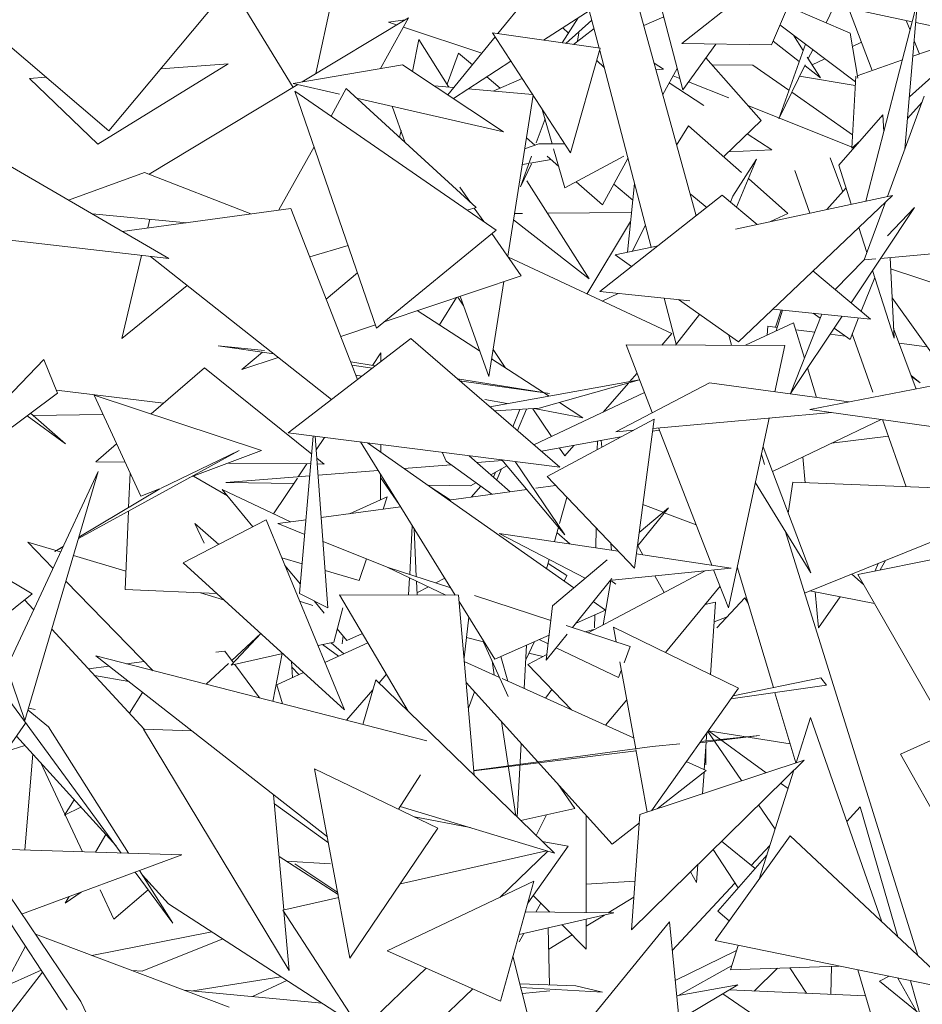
# Model space of a CAD drawing. Header units: metres. Extents: x -14.5 to 13.2, y -19 to 3.3.
# Tile 156 of 210: x 11.168 to 11.294, y 2.406 to 2.543. Entities that reach past the tile are written whole.
import ezdxf

# ---------------------------------------------------------------- set-up
doc = ezdxf.new("R2010")
doc.units = ezdxf.units.M
doc.layers.add('G-IMPT', color=7, linetype='Continuous', lineweight=5)
doc.layers.add('L-PLNT', color=7, linetype='Continuous', lineweight=5, true_color=0x005900)

# ---------------------------------------------------------------- blocks, each defined once
blk = doc.blocks.new('ÁRVORES ORNAMENTAIS - Pequeno e Médio Porte - Ipê-roxo-2870950-CORTE_CALÇADA')
at = {"layer": 'G-IMPT', "color": 253, "true_color": 0xaaaaaa}
for p, q in [((7.51325, 2.56008), (7.52032, 2.53292)), ((7.44038, 2.52719), (7.46519, 2.5569)), ((7.47344, 2.55492), (7.46922, 2.53517)), ((7.50572, 2.55445), (7.49458, 2.54076)), ((7.52022, 2.53935), (7.53928, 2.55445)), ((7.53928, 2.55445), (7.53267, 2.53917)), ((7.51578, 2.54943), (7.50093, 2.53984)), ((7.45735, 2.54751), (7.46606, 2.53326)), ((7.52219, 2.51536), (7.51328, 2.54782)), ((7.54365, 2.54081), (7.535, 2.54455)), ((7.5523, 2.54241), (7.5414, 2.54471)), ((7.54583, 2.51741), (7.55304, 2.54527)), ((7.55127, 2.52467), (7.55304, 2.54527)), ((7.50868, 2.53872), (7.50731, 2.54396)), ((7.5403, 2.54226), (7.54134, 2.54437)), ((7.5467, 2.53561), (7.54342, 2.54428)), ((7.4673, 2.53401), (7.48214, 2.54297)), ((7.47822, 2.53587), (7.48214, 2.54297)), ((7.48164, 2.54267), (7.47934, 2.54233)), ((7.48047, 2.54196), (7.47934, 2.54233)), ((7.50578, 2.54297), (7.50354, 2.53946)), ((7.50405, 2.53939), (7.50766, 2.54261)), ((7.51491, 2.54187), (7.51768, 2.54307)), ((7.53387, 2.54195), (7.54439, 2.53403)), ((7.552, 2.54123), (7.55147, 2.54259)), ((7.55712, 2.54139), (7.55279, 2.54231)), ((7.42364, 2.54149), (7.44038, 2.52719)), ((7.49236, 2.53804), (7.48141, 2.54165)), ((7.49382, 2.54087), (7.50884, 2.5387)), ((7.49382, 2.54087), (7.50469, 2.52414)), ((7.5044, 2.54081), (7.50361, 2.54157)), ((7.50509, 2.53924), (7.50797, 2.54144)), ((7.50584, 2.54088), (7.50568, 2.5397)), ((7.53576, 2.54053), (7.5371, 2.53841)), ((7.54365, 2.54081), (7.5447, 2.53454)), ((7.56198, 2.54093), (7.5519, 2.53194)), ((7.56198, 2.54093), (7.55238, 2.53759)), ((7.4827, 2.53548), (7.48358, 2.53994)), ((7.48776, 2.5333), (7.48358, 2.53994)), ((7.4942, 2.5403), (7.48762, 2.53222)), ((7.52022, 2.53935), (7.53267, 2.53917)), ((7.52494, 2.53928), (7.52032, 2.53292)), ((7.5329, 2.5397), (7.53655, 2.53688)), ((7.53369, 2.5289), (7.53741, 2.53928)), ((7.54396, 2.53897), (7.54521, 2.53954)), ((7.55329, 2.5379), (7.55257, 2.53976)), ((7.48911, 2.53804), (7.48751, 2.53369)), ((7.48911, 2.53804), (7.49104, 2.53642)), ((7.50884, 2.5387), (7.50469, 2.52414)), ((7.51591, 2.51098), (7.50876, 2.53841)), ((7.53782, 2.53726), (7.53844, 2.53851)), ((7.43885, 2.52533), (7.45698, 2.53652)), ((7.45698, 2.53652), (7.44761, 2.53584)), ((7.46605, 2.5338), (7.48131, 2.5364)), ((7.49536, 2.52708), (7.48131, 2.5364)), ((7.4964, 2.53691), (7.48837, 2.53172)), ((7.50937, 2.53605), (7.50836, 2.53702)), ((7.51765, 2.53579), (7.51634, 2.53665)), ((7.52355, 2.53737), (7.53124, 2.52865)), ((7.5244, 2.53641), (7.53008, 2.53637)), ((7.53008, 2.53637), (7.53511, 2.53286)), ((7.53369, 2.5289), (7.53739, 2.53639)), ((7.53736, 2.53626), (7.53952, 2.53459)), ((7.53768, 2.53749), (7.53952, 2.53459)), ((7.53836, 2.53642), (7.54014, 2.53723)), ((7.55092, 2.53708), (7.54464, 2.53489)), ((7.51661, 2.53569), (7.51765, 2.53579)), ((7.51755, 2.53225), (7.51955, 2.5359)), ((7.43161, 2.53468), (7.42933, 2.53451)), ((7.43885, 2.52533), (7.42933, 2.53451)), ((7.44601, 2.52116), (7.4667, 2.53365)), ((7.47249, 2.53232), (7.46605, 2.5338)), ((7.49303, 2.53473), (7.49488, 2.53316)), ((7.49394, 2.53275), (7.49796, 2.5345)), ((7.51845, 2.53389), (7.52328, 2.53073)), ((7.51899, 2.53488), (7.51991, 2.53451)), ((7.52113, 2.53403), (7.52676, 2.53178)), ((7.54436, 2.5335), (7.53661, 2.53481)), ((7.54443, 2.53482), (7.54389, 2.5248)), ((7.4095, 2.53226), (7.44874, 2.5094)), ((7.47767, 2.49972), (7.4663, 2.53274)), ((7.4663, 2.53274), (7.49432, 2.51336)), ((7.47346, 2.53309), (7.47133, 2.52925)), ((7.47346, 2.53309), (7.49153, 2.51651)), ((7.48845, 2.53324), (7.48572, 2.53348)), ((7.49941, 2.53227), (7.49044, 2.53306)), ((7.49948, 2.53216), (7.49594, 2.50973)), ((7.53551, 2.53258), (7.54399, 2.52666)), ((7.49536, 2.52708), (7.47489, 2.53177)), ((7.55398, 2.53202), (7.54884, 2.51806)), ((7.55164, 2.52891), (7.55368, 2.53122)), ((7.47987, 2.53063), (7.48168, 2.52555)), ((7.50214, 2.52541), (7.50076, 2.53019)), ((7.52941, 2.53073), (7.54418, 2.52484)), ((7.54206, 2.52244), (7.54821, 2.52942)), ((7.54821, 2.52942), (7.54833, 2.52706)), ((7.49993, 2.52555), (7.50114, 2.5289)), ((7.5261, 2.52367), (7.53124, 2.52865)), ((7.48089, 2.52627), (7.48108, 2.52723)), ((7.52112, 2.52792), (7.51948, 2.52521)), ((7.52852, 2.52139), (7.52112, 2.52792)), ((7.52932, 2.52678), (7.53275, 2.52454)), ((7.4983, 2.52468), (7.50028, 2.52541)), ((7.49855, 2.52623), (7.49972, 2.5252)), ((7.50028, 2.52541), (7.50386, 2.52541)), ((7.54505, 2.52583), (7.54389, 2.5248)), ((7.46897, 2.52499), (7.46408, 2.51618)), ((7.50392, 2.51928), (7.50234, 2.52472)), ((7.52674, 2.52428), (7.53275, 2.52454)), ((7.49771, 2.51939), (7.49925, 2.52367)), ((7.49771, 2.51939), (7.49925, 2.52259)), ((7.49796, 2.52251), (7.49889, 2.52266)), ((7.49909, 2.5227), (7.502, 2.52319)), ((7.50145, 2.52367), (7.50306, 2.52225)), ((7.50392, 2.51928), (7.51213, 2.52367)), ((7.50915, 2.51688), (7.51269, 2.52335)), ((7.5306, 2.52328), (7.52731, 2.51811)), ((7.5306, 2.52328), (7.52781, 2.51658)), ((7.54261, 2.51872), (7.54085, 2.52345)), ((7.43475, 2.51755), (7.44534, 2.52142)), ((7.46014, 2.51564), (7.44534, 2.52142)), ((7.53801, 2.51573), (7.53592, 2.52167)), ((7.54206, 2.52244), (7.54381, 2.51698)), ((7.49862, 2.52025), (7.50728, 2.50658)), ((7.50548, 2.52011), (7.50915, 2.51688)), ((7.5136, 2.51986), (7.51263, 2.51028)), ((7.53498, 2.51571), (7.52947, 2.52056)), ((7.49074, 2.51724), (7.48927, 2.51935)), ((7.51073, 2.51976), (7.51336, 2.51754)), ((7.54042, 2.51625), (7.54308, 2.51925)), ((7.52584, 2.51823), (7.50879, 2.50482)), ((7.52135, 2.51841), (7.52366, 2.51652)), ((7.52584, 2.51823), (7.5307, 2.51416)), ((7.52731, 2.51811), (7.52699, 2.51726)), ((7.52769, 2.51352), (7.54955, 2.51821)), ((7.54955, 2.51821), (7.52809, 2.49781)), ((7.54855, 2.51726), (7.54559, 2.50923)), ((7.44225, 2.51318), (7.46572, 2.5164)), ((7.47503, 2.49257), (7.46572, 2.5164)), ((7.4903, 2.51615), (7.49153, 2.51651)), ((7.4926, 2.51456), (7.49129, 2.51644)), ((7.49688, 2.51568), (7.49801, 2.51569)), ((7.50149, 2.51572), (7.51319, 2.51584)), ((7.53498, 2.51571), (7.53256, 2.51456)), ((7.54377, 2.50325), (7.55263, 2.51653)), ((7.54883, 2.51259), (7.55263, 2.51653)), ((7.44874, 2.5094), (7.40384, 2.51463)), ((7.45123, 2.51441), (7.43806, 2.51562)), ((7.4458, 2.51367), (7.44608, 2.51489)), ((7.49675, 2.51483), (7.50728, 2.50658)), ((7.51306, 2.51456), (7.50697, 2.50447)), ((7.47767, 2.49972), (7.49432, 2.51336)), ((7.51511, 2.51404), (7.51331, 2.51043)), ((7.54484, 2.51374), (7.54596, 2.51024)), ((7.49782, 2.50702), (7.49375, 2.51289)), ((7.46836, 2.50965), (7.4737, 2.51124)), ((7.51092, 2.50991), (7.5169, 2.5112)), ((7.54789, 2.50943), (7.55656, 2.5102)), ((7.4422, 2.49826), (7.44491, 2.50984)), ((7.44618, 2.50969), (7.47142, 2.48979)), ((7.51879, 2.49895), (7.49604, 2.50959)), ((7.51092, 2.50991), (7.51321, 2.5083)), ((7.54158, 2.50508), (7.54558, 2.50923)), ((7.54559, 2.50923), (7.54724, 2.50937)), ((7.54921, 2.50955), (7.54977, 2.49831)), ((7.53847, 2.50768), (7.5465, 2.50097)), ((7.54676, 2.50773), (7.54977, 2.49831)), ((7.56191, 2.50382), (7.54928, 2.50799)), ((7.47502, 2.50742), (7.47066, 2.50377)), ((7.49782, 2.50702), (7.47875, 2.50061)), ((7.49539, 2.5062), (7.4933, 2.49296)), ((7.5452, 2.50206), (7.54707, 2.50676)), ((7.45128, 2.50567), (7.4422, 2.49826)), ((7.52131, 2.50354), (7.50879, 2.50482)), ((7.48879, 2.50399), (7.48642, 2.50017)), ((7.48975, 2.5029), (7.48898, 2.50405)), ((7.4893, 2.50416), (7.4933, 2.49296)), ((7.51134, 2.50456), (7.50908, 2.50349)), ((7.51943, 2.4975), (7.51776, 2.5039)), ((7.51973, 2.5037), (7.52809, 2.49781)), ((7.55786, 2.4922), (7.54949, 2.50396)), ((7.48335, 2.50216), (7.49202, 2.49655)), ((7.5465, 2.50097), (7.53288, 2.50236)), ((7.53404, 2.50224), (7.53323, 2.49986)), ((7.53422, 2.50222), (7.53336, 2.49936)), ((7.52267, 2.50163), (7.51932, 2.49735)), ((7.53971, 2.50166), (7.53533, 2.49062)), ((7.53533, 2.49062), (7.54252, 2.50138)), ((7.53849, 2.50179), (7.53948, 2.50109)), ((7.54363, 2.49813), (7.54483, 2.50114)), ((7.47751, 2.50019), (7.47269, 2.49857)), ((7.53575, 2.50048), (7.52905, 2.49733)), ((7.53209, 2.49876), (7.53219, 2.5)), ((7.53219, 2.5), (7.53346, 2.49983)), ((7.53575, 2.50048), (7.53728, 2.49553)), ((7.53606, 2.4995), (7.53871, 2.49915)), ((7.54141, 2.49971), (7.54363, 2.49813)), ((7.55285, 2.49124), (7.5497, 2.49969)), ((7.48244, 2.49828), (7.46537, 2.48513)), ((7.48244, 2.49828), (7.5032, 2.48035)), ((7.51879, 2.49895), (7.5174, 2.49736)), ((7.52714, 2.49734), (7.52675, 2.49876)), ((7.54085, 2.49888), (7.54296, 2.4986)), ((7.54681, 2.49081), (7.54395, 2.49892)), ((7.46208, 2.4966), (7.4556, 2.49725)), ((7.4556, 2.49725), (7.46338, 2.49613)), ((7.49559, 2.49424), (7.4939, 2.49675)), ((7.53455, 2.49732), (7.51243, 2.49737)), ((7.51243, 2.49737), (7.51609, 2.48796)), ((7.53455, 2.49732), (7.53316, 2.49085)), ((7.55047, 2.49763), (7.55435, 2.49713)), ((7.41068, 2.47389), (7.43134, 2.49537)), ((7.43323, 2.49066), (7.43134, 2.49537)), ((7.4618, 2.49635), (7.45892, 2.49395)), ((7.46399, 2.49565), (7.45892, 2.49395)), ((7.4771, 2.49453), (7.47828, 2.4963)), ((7.47828, 2.49507), (7.47828, 2.4963)), ((7.49369, 2.49546), (7.50174, 2.49025)), ((7.44628, 2.48776), (7.45371, 2.49419)), ((7.46864, 2.48218), (7.45371, 2.49419)), ((7.47408, 2.49501), (7.47749, 2.49447)), ((7.47425, 2.49456), (7.47709, 2.49415)), ((7.5377, 2.49417), (7.53897, 2.49006)), ((7.57225, 2.49496), (7.53801, 2.4884)), ((7.4748, 2.49317), (7.47561, 2.49301)), ((7.48897, 2.49264), (7.50178, 2.4906)), ((7.48925, 2.4924), (7.50178, 2.4906)), ((7.49345, 2.48877), (7.51432, 2.4925)), ((7.50032, 2.48855), (7.51432, 2.4925)), ((7.51396, 2.49343), (7.51293, 2.49225)), ((7.55215, 2.49313), (7.55338, 2.49212)), ((7.55221, 2.49296), (7.55338, 2.49212)), ((7.43307, 2.49107), (7.44801, 2.48926)), ((7.51276, 2.49206), (7.50922, 2.48801)), ((7.51099, 2.48529), (7.52404, 2.49211)), ((7.54346, 2.48944), (7.52404, 2.49211)), ((7.43323, 2.49066), (7.41068, 2.47389)), ((7.46163, 2.48268), (7.43832, 2.4904)), ((7.44482, 2.47632), (7.43832, 2.4904)), ((7.49278, 2.48979), (7.49588, 2.4892)), ((7.51501, 2.49074), (7.49958, 2.48348)), ((7.49414, 2.48818), (7.50032, 2.48855)), ((7.49761, 2.48839), (7.49668, 2.48598)), ((7.49856, 2.48844), (7.49731, 2.48544)), ((7.50205, 2.48464), (7.49945, 2.4885)), ((7.49961, 2.48851), (7.50642, 2.48722)), ((7.50314, 2.48935), (7.50642, 2.48722)), ((7.53801, 2.4884), (7.55492, 2.48602)), ((7.42898, 2.48749), (7.43435, 2.48359)), ((7.42948, 2.48787), (7.43435, 2.48359)), ((7.42982, 2.48757), (7.43956, 2.48771)), ((7.51635, 2.48704), (7.50143, 2.47903)), ((7.51635, 2.48704), (7.51359, 2.46626)), ((7.51617, 2.48575), (7.5411, 2.48796)), ((7.53237, 2.48719), (7.52669, 2.46074)), ((7.53282, 2.47975), (7.54798, 2.487)), ((7.55146, 2.47763), (7.54816, 2.48697)), ((7.51099, 2.48529), (7.5135, 2.48552)), ((7.51704, 2.48551), (7.51612, 2.48535)), ((7.51693, 2.48582), (7.52437, 2.46671)), ((7.5032, 2.48035), (7.46537, 2.48513)), ((7.46885, 2.48469), (7.46696, 2.46277)), ((7.47089, 2.46075), (7.46914, 2.48465)), ((7.46928, 2.48278), (7.47042, 2.48449)), ((7.51172, 2.48456), (7.50063, 2.48257)), ((7.54898, 2.48466), (7.54107, 2.48369)), ((7.43859, 2.48111), (7.44146, 2.4836)), ((7.47543, 2.48386), (7.48862, 2.46253)), ((7.50515, 2.46354), (7.47641, 2.48373)), ((7.47825, 2.48244), (7.47825, 2.4835)), ((7.50388, 2.48192), (7.50314, 2.48302)), ((7.50517, 2.48338), (7.50388, 2.48192)), ((7.50842, 2.48278), (7.50844, 2.48397)), ((7.50905, 2.48312), (7.50896, 2.48406)), ((7.53152, 2.4832), (7.53815, 2.46562)), ((7.45854, 2.48269), (7.43613, 2.4704)), ((7.45854, 2.48269), (7.44756, 2.47737)), ((7.46163, 2.48268), (7.4516, 2.47889)), ((7.47036, 2.48079), (7.46937, 2.48159)), ((7.4868, 2.48242), (7.48737, 2.48119)), ((7.49056, 2.48195), (7.49629, 2.47693)), ((7.5317, 2.4807), (7.5313, 2.48218)), ((7.53704, 2.48177), (7.53737, 2.47817)), ((7.43859, 2.48111), (7.44263, 2.48107)), ((7.45704, 2.48093), (7.46852, 2.48081)), ((7.46677, 2.47901), (7.46797, 2.48082)), ((7.46943, 2.4808), (7.47036, 2.48079)), ((7.48805, 2.48069), (7.48148, 2.48017)), ((7.48737, 2.48119), (7.49372, 2.47658)), ((7.49522, 2.48126), (7.49167, 2.48098)), ((7.49359, 2.4793), (7.49584, 2.48052)), ((7.49507, 2.4801), (7.49442, 2.47857)), ((7.5039, 2.47094), (7.49513, 2.48137)), ((7.5039, 2.47094), (7.497, 2.48113)), ((7.42616, 2.45246), (7.43889, 2.47977)), ((7.43889, 2.47977), (7.42869, 2.44507)), ((7.44333, 2.47955), (7.44312, 2.47473)), ((7.45216, 2.4791), (7.4569, 2.47635)), ((7.46837, 2.47914), (7.45667, 2.47821)), ((7.46334, 2.47385), (7.46665, 2.47883)), ((7.47789, 2.47989), (7.46954, 2.47923)), ((7.47823, 2.4758), (7.47824, 2.47932)), ((7.48081, 2.47516), (7.47824, 2.47889)), ((7.49425, 2.47965), (7.49398, 2.47896)), ((7.51359, 2.46626), (7.50143, 2.47903)), ((7.43619, 2.47059), (7.4475, 2.47734)), ((7.44744, 2.47731), (7.44482, 2.47632)), ((7.46615, 2.47808), (7.45667, 2.47821)), ((7.49074, 2.47775), (7.48481, 2.47783)), ((7.48793, 2.47578), (7.48515, 2.47759)), ((7.49074, 2.47775), (7.49152, 2.47817)), ((7.49219, 2.47769), (7.49086, 2.47618)), ((7.5026, 2.47779), (7.49986, 2.47742)), ((7.53044, 2.47817), (7.53815, 2.46562)), ((7.53567, 2.47824), (7.53501, 2.47394)), ((7.53567, 2.47824), (7.57215, 2.47682)), ((7.42969, 2.4627), (7.40663, 2.47652)), ((7.46045, 2.47206), (7.45618, 2.47722)), ((7.4657, 2.47274), (7.45618, 2.47722)), ((7.47389, 2.47386), (7.47915, 2.47622)), ((7.47915, 2.47622), (7.47858, 2.4745)), ((7.4986, 2.47724), (7.48776, 2.47576)), ((7.50418, 2.47613), (7.50316, 2.4725)), ((7.53729, 2.46282), (7.57215, 2.47682)), ((7.48101, 2.47483), (7.46997, 2.47332)), ((7.51399, 2.46928), (7.51832, 2.47468)), ((7.51832, 2.47468), (7.51425, 2.47124)), ((7.51758, 2.47406), (7.51477, 2.47513)), ((7.4431, 2.47423), (7.44265, 2.46331)), ((7.52219, 2.4723), (7.51776, 2.47399)), ((7.45072, 2.46703), (7.46229, 2.47301)), ((7.45236, 2.47252), (7.45365, 2.46976)), ((7.45236, 2.47252), (7.45569, 2.4696)), ((7.47321, 2.44655), (7.46229, 2.47301)), ((7.46785, 2.47303), (7.46391, 2.47249)), ((7.46767, 2.47099), (7.46391, 2.47249)), ((7.48265, 2.47219), (7.48229, 2.4654)), ((7.50301, 2.47199), (7.50244, 2.46998)), ((7.5082, 2.46912), (7.50825, 2.47187)), ((7.54473, 2.4654), (7.57754, 2.47202)), ((7.48292, 2.47175), (7.48321, 2.4651)), ((7.50674, 2.46489), (7.49477, 2.47112)), ((7.51131, 2.46866), (7.49477, 2.47112)), ((7.5028, 2.47123), (7.50459, 2.46966)), ((7.53462, 2.47136), (7.55307, 2.4123)), ((7.43366, 2.46855), (7.4291, 2.46989)), ((7.4326, 2.4663), (7.4291, 2.46989)), ((7.43284, 2.4686), (7.434, 2.46929)), ((7.43396, 2.46921), (7.43284, 2.4686)), ((7.47917, 2.46641), (7.47022, 2.46998)), ((7.51042, 2.46879), (7.51033, 2.46968)), ((7.51477, 2.46814), (7.51407, 2.46938)), ((7.44275, 2.46588), (7.43544, 2.46803)), ((7.46447, 2.46772), (7.46731, 2.46688)), ((7.52709, 2.4663), (7.51386, 2.46827)), ((7.43459, 2.40473), (7.39407, 2.46647)), ((7.43646, 2.40592), (7.39515, 2.46708)), ((7.45072, 2.46703), (7.47321, 2.44655)), ((7.46707, 2.46405), (7.46491, 2.46666)), ((7.47625, 2.46757), (7.47524, 2.46455)), ((7.48731, 2.46254), (7.47917, 2.46642)), ((7.47917, 2.46642), (7.488, 2.46354)), ((7.50174, 2.46749), (7.50137, 2.4662)), ((7.50416, 2.46524), (7.50158, 2.46691)), ((7.50978, 2.46745), (7.50216, 2.46101)), ((7.51051, 2.46459), (7.52709, 2.4663)), ((7.52792, 2.46645), (7.53295, 2.44965)), ((7.54757, 2.46695), (7.54714, 2.46589)), ((7.54859, 2.46736), (7.54782, 2.46603)), ((7.47051, 2.46594), (7.47524, 2.46455)), ((7.48226, 2.46495), (7.48213, 2.46255)), ((7.50379, 2.46449), (7.50416, 2.46524)), ((7.50713, 2.45729), (7.52346, 2.46593)), ((7.51772, 2.46289), (7.51643, 2.4652)), ((7.52463, 2.46605), (7.52669, 2.46074)), ((7.54387, 2.46546), (7.54553, 2.46401)), ((7.55635, 2.44512), (7.54473, 2.4654)), ((7.44654, 2.452), (7.43439, 2.46446)), ((7.48323, 2.46448), (7.48332, 2.46255)), ((7.4849, 2.46369), (7.4833, 2.46286)), ((7.48717, 2.46488), (7.48591, 2.46422)), ((7.50496, 2.458), (7.51044, 2.46485)), ((7.50923, 2.4584), (7.51032, 2.46457)), ((7.51029, 2.46456), (7.51099, 2.46405)), ((7.51792, 2.45452), (7.52552, 2.46375)), ((7.42969, 2.4627), (7.40918, 2.4463)), ((7.44265, 2.46331), (7.45544, 2.46273)), ((7.45636, 2.46189), (7.45316, 2.46283)), ((7.47089, 2.46075), (7.46696, 2.46277)), ((7.48909, 2.46253), (7.47253, 2.46258)), ((7.48209, 2.44635), (7.47253, 2.46258)), ((7.48909, 2.46253), (7.49129, 2.43742)), ((7.49133, 2.46245), (7.50193, 2.45898)), ((7.53803, 2.46312), (7.54703, 2.46138)), ((7.53877, 2.46297), (7.53924, 2.45795)), ((7.54226, 2.4623), (7.53924, 2.45795)), ((7.4299, 2.4605), (7.42864, 2.46186)), ((7.46696, 2.46168), (7.46878, 2.46106)), ((7.47039, 2.46003), (7.46898, 2.46173)), ((7.48917, 2.46165), (7.49415, 2.45359)), ((7.50132, 2.45345), (7.50216, 2.46101)), ((7.50955, 2.46045), (7.50787, 2.46163)), ((7.52489, 2.46153), (7.52342, 2.4612)), ((7.52489, 2.46153), (7.52421, 2.45144)), ((7.52897, 2.46214), (7.52509, 2.45796)), ((7.52897, 2.46214), (7.52947, 2.46129)), ((7.47172, 2.45599), (7.47296, 2.46076)), ((7.49053, 2.45945), (7.48986, 2.45379)), ((7.50955, 2.46045), (7.50546, 2.45862)), ((7.50803, 2.45796), (7.50806, 2.45978)), ((7.52471, 2.4588), (7.52652, 2.4595)), ((7.50408, 2.45828), (7.513, 2.45537)), ((7.52808, 2.44954), (7.51067, 2.45808)), ((7.51104, 2.45601), (7.51067, 2.45808)), ((7.44532, 2.44387), (7.43243, 2.45778)), ((7.45744, 2.45277), (7.46154, 2.45717)), ((7.46153, 2.45719), (7.4575, 2.45343)), ((7.47355, 2.4562), (7.4722, 2.45784)), ((7.47301, 2.45686), (7.47286, 2.45576)), ((7.47355, 2.4562), (7.4757, 2.4572)), ((7.50171, 2.45695), (7.49415, 2.45359)), ((7.50132, 2.45345), (7.50421, 2.45707)), ((7.50793, 2.45772), (7.50668, 2.45743)), ((7.46952, 2.45549), (7.47172, 2.45599)), ((7.47016, 2.45564), (7.47239, 2.45402)), ((7.47049, 2.45314), (7.47647, 2.4559)), ((7.47133, 2.4559), (7.47311, 2.45435)), ((7.49256, 2.45602), (7.49019, 2.45661)), ((7.49257, 2.45596), (7.49603, 2.4484)), ((7.49857, 2.45555), (7.49824, 2.44952)), ((7.49846, 2.45353), (7.49968, 2.45605)), ((7.50157, 2.45573), (7.50031, 2.45633)), ((7.51215, 2.45307), (7.513, 2.45537)), ((7.47082, 2.42886), (7.43858, 2.45405)), ((7.43858, 2.45405), (7.48469, 2.44221)), ((7.45655, 2.45473), (7.4553, 2.45457)), ((7.45775, 2.4531), (7.45655, 2.45473)), ((7.45744, 2.45277), (7.4646, 2.45438)), ((7.46453, 2.45437), (7.46322, 2.44772)), ((7.495, 2.45397), (7.49595, 2.45055)), ((7.49875, 2.45286), (7.50141, 2.45427)), ((7.50084, 2.45396), (7.4989, 2.45444)), ((7.5114, 2.45103), (7.50271, 2.45519)), ((7.44038, 2.45264), (7.43753, 2.45227)), ((7.4453, 2.45327), (7.44283, 2.45296)), ((7.45704, 2.453), (7.45393, 2.45011)), ((7.46135, 2.4482), (7.45791, 2.45287)), ((7.46598, 2.45106), (7.46584, 2.45326)), ((7.4899, 2.45328), (7.49481, 2.45107)), ((7.49377, 2.45335), (7.49407, 2.4514)), ((7.50481, 2.44655), (7.49875, 2.45286)), ((7.51377, 2.44111), (7.51156, 2.45321)), ((7.42616, 2.45246), (7.42869, 2.44507)), ((7.44316, 2.45047), (7.4384, 2.45133)), ((7.46377, 2.45005), (7.46749, 2.45176)), ((7.46589, 2.45247), (7.46685, 2.45146)), ((7.47906, 2.45149), (7.47802, 2.4503)), ((7.5114, 2.45103), (7.51177, 2.45203)), ((7.46377, 2.45005), (7.46456, 2.44738)), ((7.47758, 2.45073), (7.47577, 2.4445)), ((7.47758, 2.45073), (7.50245, 2.42657)), ((7.5105, 2.42785), (7.49016, 2.45035)), ((7.49517, 2.4509), (7.51349, 2.44263)), ((7.54037, 2.44996), (7.52703, 2.44806)), ((7.52734, 2.44851), (7.53956, 2.45099)), ((7.54037, 2.44996), (7.53956, 2.45099)), ((7.42503, 2.44982), (7.4421, 2.42659)), ((7.44508, 2.44897), (7.44325, 2.4461)), ((7.47717, 2.44931), (7.47348, 2.44509)), ((7.49133, 2.44905), (7.49047, 2.44678)), ((7.50122, 2.44818), (7.50211, 2.44937)), ((7.52808, 2.44954), (7.51596, 2.43248)), ((7.53316, 2.44893), (7.53609, 2.43915)), ((7.50958, 2.4444), (7.51252, 2.44796)), ((7.55067, 2.44039), (7.56708, 2.4477)), ((7.42912, 2.44651), (7.43199, 2.44419)), ((7.43012, 2.44659), (7.42919, 2.44678)), ((7.42879, 2.4447), (7.42129, 2.434)), ((7.49506, 2.44492), (7.49707, 2.43179)), ((7.53613, 2.43916), (7.53814, 2.44548)), ((7.54804, 2.41702), (7.53814, 2.44548)), ((7.44313, 2.42656), (7.43199, 2.44419)), ((7.45193, 2.44362), (7.4452, 2.44387)), ((7.46549, 2.41022), (7.4452, 2.44387)), ((7.52366, 2.44333), (7.52359, 2.4422)), ((7.52852, 2.43671), (7.52381, 2.44354)), ((7.52386, 2.4436), (7.53529, 2.44182)), ((7.52391, 2.4436), (7.53195, 2.43778)), ((7.44138, 2.42758), (7.42752, 2.44288)), ((7.49783, 2.44186), (7.49728, 2.4316)), ((7.51994, 2.44182), (7.51609, 2.44142)), ((7.53102, 2.44296), (7.52267, 2.44193)), ((7.53102, 2.44296), (7.5228, 2.44212)), ((7.52358, 2.44204), (7.52332, 2.4382)), ((7.42601, 2.44073), (7.42869, 2.44159)), ((7.4298, 2.44037), (7.42866, 2.42702)), ((7.49123, 2.43808), (7.51609, 2.44142)), ((7.51382, 2.44083), (7.49123, 2.43804)), ((7.51538, 2.43229), (7.51379, 2.44102)), ((7.52353, 2.44134), (7.52352, 2.43889)), ((7.55957, 2.4245), (7.55067, 2.44039)), ((7.43669, 2.42677), (7.4309, 2.43915)), ((7.53722, 2.43952), (7.51317, 2.41588)), ((7.51436, 2.43195), (7.53722, 2.43952)), ((7.52082, 2.43933), (7.52358, 2.43808)), ((7.48622, 2.43004), (7.46905, 2.43834)), ((7.47397, 2.41196), (7.46905, 2.43834)), ((7.51676, 2.43275), (7.52358, 2.43808)), ((7.52329, 2.43786), (7.52309, 2.43484)), ((7.53097, 2.42296), (7.5358, 2.43813)), ((7.48071, 2.4327), (7.48381, 2.43747)), ((7.50292, 2.43623), (7.5053, 2.43279)), ((7.53396, 2.43633), (7.53499, 2.43558)), ((7.43555, 2.43402), (7.43418, 2.43188)), ((7.46332, 2.43471), (7.46475, 2.41866)), ((7.47098, 2.428), (7.46344, 2.43346)), ((7.4365, 2.43297), (7.43418, 2.43188)), ((7.50245, 2.42657), (7.48096, 2.43309)), ((7.49776, 2.43113), (7.5053, 2.43279)), ((7.53319, 2.42994), (7.53088, 2.43329)), ((7.54504, 2.43305), (7.54317, 2.43101)), ((7.54504, 2.43305), (7.55028, 2.41492)), ((7.4907, 2.43014), (7.48295, 2.43162)), ((7.49992, 2.42903), (7.50133, 2.43191)), ((7.50687, 2.41829), (7.50685, 2.43188)), ((7.5105, 2.42785), (7.51428, 2.4308)), ((7.51436, 2.43195), (7.51317, 2.41588)), ((7.48622, 2.43004), (7.47397, 2.41196)), ((7.4385, 2.42671), (7.43994, 2.42916)), ((7.50436, 2.42753), (7.50076, 2.42821)), ((7.52484, 2.41439), (7.53529, 2.42899)), ((7.53041, 2.42444), (7.52573, 2.42823)), ((7.53529, 2.42899), (7.55812, 2.40756)), ((7.42206, 2.42723), (7.45055, 2.42633)), ((7.50137, 2.4269), (7.48099, 2.42231)), ((7.49483, 2.42041), (7.50154, 2.42685)), ((7.50436, 2.42753), (7.49875, 2.41962)), ((7.52803, 2.42173), (7.52456, 2.42708)), ((7.53247, 2.42766), (7.52988, 2.42487)), ((7.45055, 2.42633), (7.42823, 2.4181)), ((7.47232, 2.42083), (7.46409, 2.42611)), ((7.46508, 2.42547), (7.47126, 2.42511)), ((7.53204, 2.4263), (7.52522, 2.41851)), ((7.44406, 2.42393), (7.4493, 2.41681)), ((7.4493, 2.41681), (7.44465, 2.42415)), ((7.4663, 2.42511), (7.47227, 2.42109)), ((7.52139, 2.42397), (7.52226, 2.42248)), ((7.52243, 2.42498), (7.52226, 2.42248)), ((7.44868, 2.41951), (7.44505, 2.42352)), ((7.47915, 2.41299), (7.4996, 2.42266)), ((7.49493, 2.40596), (7.4996, 2.42266)), ((7.50687, 2.42225), (7.51367, 2.42267)), ((7.52759, 2.42241), (7.51886, 2.41303)), ((7.4343, 2.41959), (7.43652, 2.42115)), ((7.44109, 2.41737), (7.43916, 2.42148)), ((7.44109, 2.41737), (7.44587, 2.42147)), ((7.4343, 2.41959), (7.43486, 2.42055)), ((7.4724, 2.42038), (7.46464, 2.41863)), ((7.49951, 2.42069), (7.50182, 2.41834)), ((7.51351, 2.42046), (7.50992, 2.41826)), ((7.47521, 2.40236), (7.44868, 2.41951)), ((7.47553, 2.40186), (7.46464, 2.41863)), ((7.46477, 2.41843), (7.46549, 2.41022)), ((7.4984, 2.41838), (7.51071, 2.41825)), ((7.50058, 2.41961), (7.49987, 2.41836)), ((7.52681, 2.41713), (7.52522, 2.41851)), ((7.49753, 2.41525), (7.51071, 2.41825)), ((7.50943, 2.41796), (7.50687, 2.4164)), ((7.50688, 2.4132), (7.50687, 2.41738)), ((7.50786, 2.40396), (7.51847, 2.417)), ((7.51977, 2.40372), (7.51847, 2.417)), ((7.45471, 2.41561), (7.43802, 2.41232)), ((7.50157, 2.41617), (7.50177, 2.40821)), ((7.50352, 2.41661), (7.50688, 2.4132)), ((7.43014, 2.41527), (7.45716, 2.40514)), ((7.44504, 2.41013), (7.45624, 2.41462)), ((7.4982, 2.4154), (7.49754, 2.41422)), ((7.50491, 2.4152), (7.50165, 2.4132)), ((7.52484, 2.41439), (7.55812, 2.40756)), ((7.42577, 2.40796), (7.42875, 2.41364)), ((7.47915, 2.41299), (7.49493, 2.40596)), ((7.51927, 2.40883), (7.52782, 2.41303)), ((7.52696, 2.41034), (7.52804, 2.41373)), ((7.49668, 2.41223), (7.49975, 2.40009)), ((7.42247, 2.4065), (7.43096, 2.41026)), ((7.44504, 2.41013), (7.44358, 2.41023)), ((7.47553, 2.40186), (7.48459, 2.41057)), ((7.52714, 2.41089), (7.51964, 2.40672)), ((7.52696, 2.41034), (7.54213, 2.41084)), ((7.53028, 2.40737), (7.53352, 2.41056)), ((7.53755, 2.40706), (7.53524, 2.41062)), ((7.54094, 2.40692), (7.54103, 2.41081)), ((7.54471, 2.41031), (7.54911, 2.39559)), ((7.43114, 2.40999), (7.41364, 2.38747)), ((7.46436, 2.40937), (7.4521, 2.40741)), ((7.46518, 2.40885), (7.46041, 2.40659)), ((7.54772, 2.40876), (7.54906, 2.40942)), ((7.54772, 2.40876), (7.55296, 2.40445)), ((7.55031, 2.40916), (7.55365, 2.40323)), ((7.55204, 2.40881), (7.55365, 2.40323)), ((7.45085, 2.40751), (7.47009, 2.40567)), ((7.49108, 2.40768), (7.47545, 2.3928)), ((7.50544, 2.40808), (7.49766, 2.40835)), ((7.50917, 2.40721), (7.49779, 2.40784)), ((7.498, 2.40701), (7.50179, 2.40739)), ((7.50917, 2.40721), (7.50544, 2.40808)), ((7.51948, 2.40669), (7.528, 2.40823)), ((7.52075, 2.4039), (7.528, 2.40823)), ((7.54578, 2.40671), (7.5268, 2.40752)), ((7.53111, 2.40341), (7.52592, 2.40699)), ((7.46831, 2.33901), (7.43646, 2.40592))]:
    blk.add_line(p, q, dxfattribs=at)

msp = doc.modelspace()

# ---------------------------------------------------------------- block references
at = {"layer": 'L-PLNT', "color": 253, "true_color": 0xaaaaaa}
msp.add_blockref('ÁRVORES ORNAMENTAIS - Pequeno e Médio Porte - Ipê-roxo-2870950-CORTE_CALÇADA', (3.74032, 0), dxfattribs=at)

doc.saveas('drawing.dxf')
